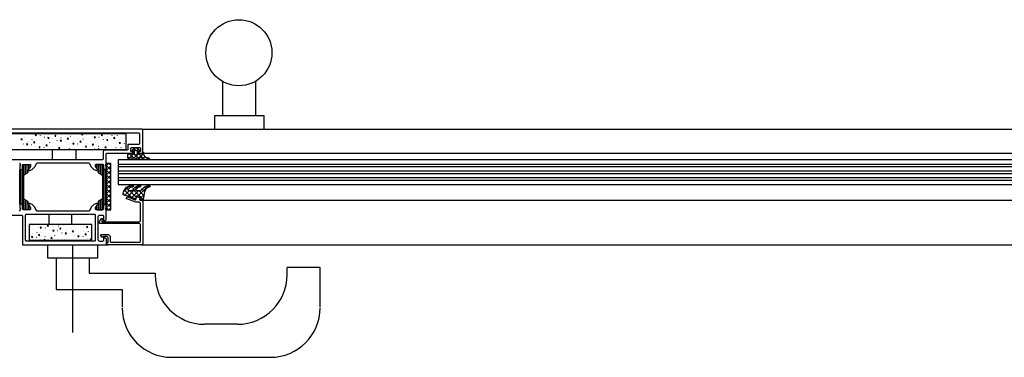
# Model space of a CAD drawing. Header units: millimetres. Extents: x -4577 to 1032787, y -66234 to 201209.
# Tile 231 of 256: x 27005 to 27602, y -54994 to -54789. Entities that reach past the tile are written whole.
import ezdxf

# ---------------------------------------------------------------- set-up
doc = ezdxf.new("R2010")
doc.units = ezdxf.units.MM
doc.linetypes.add('510_5_2OG_ELT_1004$0$11-07-22_DS_2OG$0$AUSGEZOGEN', pattern=[0])
for name, color, linetype in [('510_5_2OG_ELT_1004$0$11-07-22_DS_2OG$0$DOOR', 8, '510_5_2OG_ELT_1004$0$11-07-22_DS_2OG$0$AUSGEZOGEN'), ('510_5_2OG_ELT_1004$0$11-07-22_DS_2OG$0$GLASS', 8, '510_5_2OG_ELT_1004$0$11-07-22_DS_2OG$0$AUSGEZOGEN'), ('510_5_2OG_ELT_1004$0$11-07-22_DS_2OG$0$Nichttragende_Bauteile', 8, '510_5_2OG_ELT_1004$0$11-07-22_DS_2OG$0$AUSGEZOGEN')]:
    doc.layers.add(name, color=color, linetype=linetype)

# ---------------------------------------------------------------- blocks, each defined once
blk = doc.blocks.new('510_5_2OG_ELT_1004')
at = {"layer": '510_5_2OG_ELT_1004$0$11-07-22_DS_2OG$0$DOOR', "linetype": '510_5_2OG_ELT_1004$0$11-07-22_DS_2OG$0$AUSGEZOGEN'}
for p, q in [((27007.95, -54860.17), (27007.97, -54860.23)), ((27012.73, -54858.84), (27012.71, -54858.78)), ((27015.36, -54858.99), (27014.6, -54858.81)), ((27017.56, -54859.27), (27017.52, -54859.31)), ((27022.61, -54858.81), (27022.67, -54858.83)), ((27027.17, -54859.87), (27026.94, -54859.12)), ((27033.13, -54859.74), (27033.18, -54859.69)), ((27036.07, -54859.73), (27036.09, -54859.79)), ((27040.85, -54858.4), (27040.83, -54858.34)), ((27043.48, -54858.55), (27042.72, -54858.37)), ((27045.68, -54858.83), (27045.64, -54858.87)), ((27048.45, -54860.16), (27048.43, -54860.09)), ((27050.73, -54858.37), (27050.79, -54858.39)), ((27058.33, -54860.13), (27058.39, -54860.14)), ((27061.25, -54859.3), (27061.3, -54859.25)), ((27062.89, -54861.18), (27062.66, -54860.43)), ((27064.19, -54859.28), (27064.21, -54859.35)), ((27006.42, -54861.31), (27005.89, -54861.88)), ((27005.89, -54861.88), (27006.65, -54862.06)), ((27006.65, -54862.06), (27006.42, -54861.31)), ((27007.41, -54864.55), (27007.39, -54864.48)), ((27010.04, -54864.69), (27009.28, -54864.52)), ((27009.28, -54864.52), (27009.51, -54865.26)), ((27009.51, -54865.26), (27010.04, -54864.69)), ((27009.69, -54862.76), (27009.75, -54862.78)), ((27012.24, -54864.97), (27012.2, -54865.02)), ((27012.61, -54861.94), (27012.66, -54861.89)), ((27014.25, -54863.82), (27014.02, -54863.07)), ((27015.01, -54866.3), (27014.99, -54866.24)), ((27015.55, -54861.92), (27015.57, -54861.98)), ((27017.29, -54864.52), (27017.35, -54864.53)), ((27020.21, -54863.69), (27020.26, -54863.64)), ((27020.33, -54860.6), (27020.31, -54860.53)), ((27021.62, -54864.82), (27021.09, -54865.39)), ((27021.09, -54865.39), (27021.85, -54865.57)), ((27021.85, -54865.57), (27021.62, -54864.82)), ((27023.15, -54863.68), (27023.17, -54863.74)), ((27024.89, -54866.27), (27024.95, -54866.29)), ((27025.16, -54861.02), (27025.12, -54861.07)), ((27027.81, -54865.44), (27027.86, -54865.4)), ((27027.93, -54862.35), (27027.91, -54862.29)), ((27030.21, -54860.57), (27030.27, -54860.58)), ((27030.75, -54865.43), (27030.77, -54865.49)), ((27032.76, -54862.78), (27032.72, -54862.82)), ((27034.54, -54860.87), (27034.01, -54861.44)), ((27034.01, -54861.44), (27034.77, -54861.62)), ((27034.77, -54861.62), (27034.54, -54860.87)), ((27035.53, -54864.11), (27035.51, -54864.04)), ((27038.16, -54864.25), (27037.4, -54864.08)), ((27037.81, -54862.32), (27037.87, -54862.34)), ((27040.36, -54864.53), (27040.32, -54864.58)), ((27040.73, -54861.5), (27040.78, -54861.45)), ((27042.14, -54862.63), (27041.61, -54863.2)), ((27041.61, -54863.2), (27042.37, -54863.37)), ((27042.37, -54863.37), (27042.14, -54862.63)), ((27043.13, -54865.86), (27043.11, -54865.8)), ((27043.67, -54861.48), (27043.69, -54861.54)), ((27045.41, -54864.08), (27045.47, -54864.09)), ((27047.96, -54866.28), (27047.92, -54866.33)), ((27048.33, -54863.25), (27048.38, -54863.2)), ((27051.27, -54863.23), (27051.29, -54863.3)), ((27053.01, -54865.83), (27053.07, -54865.85)), ((27053.28, -54860.58), (27053.24, -54860.63)), ((27055.93, -54865), (27055.98, -54864.96)), ((27056.05, -54861.91), (27056.03, -54861.85)), ((27057.57, -54866.88), (27057.34, -54866.14)), ((27058.87, -54864.99), (27058.89, -54865.05)), ((27060.88, -54862.33), (27060.84, -54862.38)), ((27063.65, -54863.67), (27063.63, -54863.6)), ((27065.93, -54861.88), (27065.99, -54861.9)), ((27068.48, -54864.09), (27068.44, -54864.14)), ((27068.85, -54861.05), (27068.9, -54861.01)), ((27069.78, -54862.7), (27069.73, -54862.76)), ((27069.73, -54862.76), (27069.78, -54862.77)), ((27007.29, -54867.64), (27007.34, -54867.59)), ((27010.23, -54867.63), (27010.25, -54867.69)), ((27019.84, -54866.73), (27019.8, -54866.77)), ((27025.13, -54874.11), (27025.13, -54867.81)), ((27029.22, -54866.58), (27028.69, -54867.15)), ((27028.69, -54867.15), (27029.45, -54867.32)), ((27029.45, -54867.32), (27029.22, -54866.58)), ((27035.41, -54867.2), (27035.46, -54867.15)), ((27038.35, -54867.18), (27038.37, -54867.25)), ((27039.13, -54867.81), (27039.13, -54874.11)), ((27050.73, -54867.62), (27050.71, -54867.55)), ((27052.6, -54867.59), (27052.67, -54867.81)), ((27060.61, -54867.59), (27060.67, -54867.6)), ((27063.53, -54866.76), (27063.58, -54866.71)), ((27066.47, -54866.74), (27066.49, -54866.81)), ((27007.78, -54883.33), (27007.78, -54876.86)), ((27008.78, -54882.72), (27008.78, -54876.86)), ((27009.78, -54882.12), (27009.78, -54876.86)), ((27010.78, -54879.75), (27010.78, -54876.86)), ((27052.08, -54879.75), (27052.08, -54876.86)), ((27053.08, -54882.12), (27053.08, -54876.86)), ((27054.08, -54882.72), (27054.08, -54876.86)), ((27055.08, -54883.33), (27055.08, -54876.86)), ((27057.58, -54877.77), (27059, -54876.36)), ((27060.38, -54880.28), (27057.58, -54877.48)), ((27057.58, -54880.6), (27060.38, -54877.8)), ((27060.38, -54877.46), (27059.28, -54876.36)), ((27005.78, -54901.16), (27005.78, -54880.06)), ((27006.78, -54901.25), (27006.78, -54879.96)), ((27009.68, -54882.2), (27007.98, -54883.18)), ((27053.18, -54882.2), (27054.88, -54883.18)), ((27056.08, -54901.25), (27056.08, -54879.96)), ((27057.08, -54901.16), (27057.08, -54880.06)), ((27060.38, -54883.11), (27057.58, -54880.31)), ((27057.58, -54883.43), (27060.38, -54880.63)), ((27060.38, -54885.94), (27057.58, -54883.14)), ((27057.58, -54886.26), (27060.38, -54883.46)), ((27060.38, -54888.77), (27057.58, -54885.97)), ((27057.58, -54889.08), (27060.38, -54886.28)), ((27060.38, -54891.6), (27057.58, -54888.8)), ((27057.58, -54891.91), (27060.38, -54889.11)), ((27060.38, -54894.43), (27057.58, -54891.63)), ((27057.58, -54894.74), (27060.38, -54891.94)), ((27060.38, -54897.26), (27057.58, -54894.46)), ((27057.58, -54897.57), (27060.38, -54894.77)), ((27007.78, -54904.36), (27007.78, -54897.88)), ((27007.98, -54898.03), (27009.68, -54899.01)), ((27008.78, -54904.36), (27008.78, -54898.49)), ((27009.78, -54904.36), (27009.78, -54899.09)), ((27010.78, -54904.36), (27010.78, -54901.46)), ((27052.08, -54904.36), (27052.08, -54901.46)), ((27053.08, -54904.36), (27053.08, -54899.09)), ((27054.88, -54898.03), (27053.18, -54899.01)), ((27054.08, -54904.36), (27054.08, -54898.49)), ((27055.08, -54904.36), (27055.08, -54897.88)), ((27060.38, -54900.08), (27057.58, -54897.28)), ((27057.58, -54900.4), (27060.38, -54897.6)), ((27060.38, -54902.91), (27057.58, -54900.11)), ((27057.58, -54903.23), (27060.38, -54900.43)), ((27022.88, -54907.11), (27022.88, -54913.41)), ((27036.88, -54913.41), (27036.88, -54907.11)), ((27059, -54904.36), (27057.58, -54902.94)), ((27059.28, -54904.36), (27060.38, -54903.25)), ((27013.01, -54913.68), (27012.96, -54913.72)), ((27022.61, -54914.27), (27022.38, -54913.53)), ((27028.57, -54914.15), (27028.62, -54914.1)), ((27031.51, -54914.14), (27031.53, -54914.2)), ((27038.35, -54913.41), (27038.39, -54913.53)), ((27038.39, -54913.53), (27038.51, -54913.41)), ((27010.99, -54916.33), (27011.01, -54916.39)), ((27012.73, -54918.93), (27012.79, -54918.94)), ((27015.66, -54918.1), (27015.7, -54918.05)), ((27015.77, -54915.01), (27015.75, -54914.94)), ((27017.06, -54919.23), (27016.53, -54919.8)), ((27016.53, -54919.8), (27017.29, -54919.98)), ((27017.29, -54919.98), (27017.06, -54919.23)), ((27018.4, -54915.15), (27017.64, -54914.98)), ((27017.64, -54914.98), (27017.87, -54915.72)), ((27017.87, -54915.72), (27018.4, -54915.15)), ((27018.59, -54918.09), (27018.61, -54918.15)), ((27020.61, -54915.43), (27020.56, -54915.48)), ((27023.26, -54919.85), (27023.3, -54919.81)), ((27023.37, -54916.76), (27023.35, -54916.7)), ((27026, -54916.91), (27025.24, -54916.73)), ((27025.24, -54916.73), (27025.47, -54917.48)), ((27025.47, -54917.48), (27026, -54916.91)), ((27025.65, -54914.98), (27025.71, -54914.99)), ((27026.19, -54919.84), (27026.21, -54919.9)), ((27028.21, -54917.18), (27028.16, -54917.23)), ((27029.98, -54915.28), (27029.45, -54915.85)), ((27029.45, -54915.85), (27030.21, -54916.03)), ((27030.21, -54916.03), (27029.98, -54915.28)), ((27030.97, -54918.52), (27030.95, -54918.45)), ((27033.07, -54919.23), (27033.6, -54918.66)), ((27033.25, -54916.73), (27033.31, -54916.75)), ((27035.81, -54918.94), (27035.76, -54918.99)), ((27036.18, -54915.9), (27036.22, -54915.86)), ((27037.58, -54917.04), (27037.05, -54917.61)), ((27037.05, -54917.61), (27037.81, -54917.78)), ((27037.81, -54917.78), (27037.58, -54917.04)), ((27038.57, -54920.27), (27038.55, -54920.21)), ((27039.11, -54915.89), (27039.13, -54915.95)), ((27040.85, -54918.49), (27040.91, -54918.5)), ((27043.78, -54917.66), (27043.82, -54917.61)), ((27043.89, -54914.57), (27043.87, -54914.5)), ((27045.18, -54918.79), (27044.65, -54919.36)), ((27044.65, -54919.36), (27045.41, -54919.54)), ((27045.41, -54919.54), (27045.18, -54918.79)), ((27045.99, -54915.28), (27046.52, -54914.71)), ((27046.71, -54917.64), (27046.73, -54917.71)), ((27048.73, -54914.99), (27048.68, -54915.04)), ((27013.08, -54920.86), (27012.32, -54920.68)), ((27012.32, -54920.68), (27012.55, -54921.43)), ((27012.55, -54921.43), (27013.08, -54920.86)), ((27015.29, -54921.13), (27015.24, -54921.18)), ((27018.05, -54922.47), (27018.03, -54922.4)), ((27020.68, -54922.61), (27019.92, -54922.44)), ((27019.92, -54922.44), (27020.07, -54922.91)), ((27020.33, -54920.68), (27020.39, -54920.7)), ((27020.41, -54922.91), (27020.68, -54922.61)), ((27022.89, -54922.89), (27022.87, -54922.91)), ((27024.66, -54920.99), (27024.13, -54921.56)), ((27024.13, -54921.56), (27024.89, -54921.73)), ((27024.89, -54921.73), (27024.66, -54920.99)), ((27027.93, -54922.44), (27027.99, -54922.45)), ((27030.86, -54921.61), (27030.9, -54921.56)), ((27032.26, -54922.74), (27032.11, -54922.91)), ((27032.31, -54922.91), (27032.26, -54922.74)), ((27033.79, -54921.59), (27033.81, -54921.66)), ((27043.41, -54920.69), (27043.36, -54920.74)), ((27046.17, -54922.02), (27046.15, -54921.96)), ((27048.04, -54922), (27048.27, -54922.74)), ((27048.45, -54920.24), (27048.51, -54920.25))]:
    blk.add_line(p, q, dxfattribs=at)
for points in [[(27079.78, -54869.61), (27079.78, -54856.11), (27079.74, -54855.91), (27079.64, -54855.75), (27079.47, -54855.64), (27079.28, -54855.61), (26985.28, -54855.61)], [(27005.14, -54876.05), (27005.24, -54876.21), (27005.28, -54876.41), (27005.28, -54876.86), (27005.44, -54876.98), (27005.48, -54877.13), (27005.48, -54877.58), (27005.44, -54877.73), (27005.28, -54877.86), (27005.28, -54879.76), (27005.32, -54879.91), (27005.43, -54880.02), (27005.58, -54880.06), (27006.58, -54880.06), (27006.73, -54880.02), (27006.84, -54879.91), (27006.88, -54879.76), (27006.88, -54877.36), (27006.92, -54877.16), (27007.03, -54877), (27007.19, -54876.89), (27007.38, -54876.86), (27011.28, -54876.86), (27011.47, -54876.89), (27011.64, -54877), (27011.74, -54877.16), (27011.78, -54877.36), (27011.78, -54878.06), (27010.39, -54880.46), (27010.39, -54880.55), (27010.43, -54880.62), (27010.51, -54880.66), (27011.08, -54880.58), (27011.63, -54880.44), (27012.16, -54880.23), (27012.67, -54879.97), (27013.14, -54879.64), (27013.57, -54879.27), (27013.96, -54878.85), (27014.29, -54878.38), (27014.56, -54877.88), (27015.56, -54876.16), (27015.67, -54876.02), (27015.82, -54875.94), (27016, -54875.91), (27046.87, -54875.91), (27047.04, -54875.94), (27047.19, -54876.02), (27047.3, -54876.16), (27048.3, -54877.88), (27048.58, -54878.38), (27048.91, -54878.85), (27049.29, -54879.27), (27049.72, -54879.64), (27050.2, -54879.97), (27050.7, -54880.23), (27051.23, -54880.44), (27051.79, -54880.58), (27052.35, -54880.66), (27052.43, -54880.62), (27052.48, -54880.55), (27052.47, -54880.46), (27051.08, -54878.06), (27051.08, -54877.36), (27051.12, -54877.16), (27051.23, -54877), (27051.39, -54876.89), (27051.58, -54876.86)], [(26986.78, -54864.31), (26986.78, -54858.31), (26986.82, -54858.11), (26986.93, -54857.95), (26987.09, -54857.84), (26987.28, -54857.81), (27077.28, -54857.81), (27077.47, -54857.84), (27077.64, -54857.95), (27077.74, -54858.11), (27077.78, -54858.31), (27077.78, -54864.31)], [(27014.6, -54858.81), (27014.83, -54859.56), (27015.36, -54858.99)], [(27026.94, -54859.12), (27026.41, -54859.69), (27027.17, -54859.87)], [(27042.72, -54858.37), (27042.95, -54859.12), (27043.48, -54858.55)], [(27055.06, -54858.68), (27054.53, -54859.25), (27055.29, -54859.42), (27055.06, -54858.68)], [(27062.66, -54860.43), (27062.13, -54861), (27062.89, -54861.18)], [(27077.78, -54864.31), (27077.74, -54864.5), (27077.64, -54864.66), (27077.47, -54864.77), (27077.28, -54864.81), (27071.18, -54864.81), (27070.99, -54864.84), (27070.83, -54864.95), (27070.72, -54865.11), (27070.68, -54865.31), (27070.68, -54867.81), (27070.64, -54868), (27070.54, -54868.16), (27070.37, -54868.27), (27070.18, -54868.31), (27056.78, -54868.31), (27056.52, -54868.34), (27056.28, -54868.44), (27056.07, -54868.6), (27055.92, -54868.81), (27055.82, -54869.05), (27055.78, -54869.31), (27055.78, -54873.61), (27055.74, -54873.8), (27055.64, -54873.96), (27055.47, -54874.07), (27055.28, -54874.11), (26999.58, -54874.11)], [(27014.02, -54863.07), (27013.49, -54863.64), (27014.25, -54863.82)], [(27017.11, -54867.02), (27017.64, -54866.45), (27016.88, -54866.27), (27017.11, -54867.02)], [(27022.2, -54860.57), (27022.43, -54861.31), (27022.96, -54860.74), (27022.2, -54860.57)], [(27030.56, -54862.5), (27029.8, -54862.32), (27030.03, -54863.07), (27030.56, -54862.5)], [(27037.4, -54864.08), (27037.63, -54864.82), (27038.16, -54864.25)], [(27057.34, -54866.14), (27056.81, -54866.71), (27057.57, -54866.88)], [(27051.58, -54876.86), (27055.48, -54876.86), (27055.67, -54876.89), (27055.84, -54877), (27055.94, -54877.16), (27055.98, -54877.36), (27055.98, -54879.76), (27056.02, -54879.91), (27056.13, -54880.02), (27056.28, -54880.06), (27057.28, -54880.06), (27057.43, -54880.02), (27057.54, -54879.91), (27057.58, -54879.76), (27057.58, -54877.86), (27057.42, -54877.73), (27057.38, -54877.58), (27057.38, -54877.13), (27057.42, -54876.98), (27057.58, -54876.86), (27057.58, -54870.61), (27057.62, -54870.41), (27057.73, -54870.25), (27057.89, -54870.14), (27058.08, -54870.11), (27072.98, -54870.11), (27073.17, -54870.07), (27073.34, -54869.96), (27073.44, -54869.8), (27073.48, -54869.61), (27073.48, -54869.11), (27072.48, -54869.11), (27072.48, -54867.61), (27072.52, -54867.35), (27072.62, -54867.11), (27072.78, -54866.9), (27072.98, -54866.74), (27073.22, -54866.64), (27073.48, -54866.61), (27077.48, -54866.61), (27077.74, -54866.64), (27077.98, -54866.74), (27078.19, -54866.9), (27078.35, -54867.11), (27078.45, -54867.35), (27078.48, -54867.61), (27078.48, -54869.11), (27077.48, -54869.11), (27077.48, -54869.61), (27077.52, -54869.8), (27077.63, -54869.96), (27077.79, -54870.07), (27077.98, -54870.11), (27079.28, -54870.11), (27079.47, -54870.07), (27079.64, -54869.96), (27079.74, -54869.8), (27079.78, -54869.61)], [(27053.32, -54867.81), (27053.36, -54867.76), (27052.6, -54867.59)], [(27010.25, -54900.49), (27011.58, -54902.91), (27011.58, -54903.56), (27011.54, -54903.8), (27011.43, -54904.03), (27011.25, -54904.2), (27011.03, -54904.32), (27010.78, -54904.36), (27007.38, -54904.36), (27007.19, -54904.32), (27007.03, -54904.21), (27006.92, -54904.05), (27006.88, -54903.86), (27006.88, -54901.46), (27006.84, -54901.31), (27006.73, -54901.2), (27006.58, -54901.16), (27005.78, -54901.16), (27005.59, -54901.12), (27005.43, -54901.01), (27005.32, -54900.85), (27005.28, -54900.66), (27005.28, -54880.56), (27005.32, -54880.36), (27005.43, -54880.2), (27005.59, -54880.09), (27005.78, -54880.06), (27006.58, -54880.06), (27006.73, -54880.02), (27006.84, -54879.91), (27006.88, -54879.76), (27006.88, -54877.36)], [(27006.88, -54877.36), (27006.92, -54877.16), (27007.03, -54877), (27007.19, -54876.89), (27007.38, -54876.86)], [(27007.38, -54876.86), (27010.78, -54876.86), (27011.03, -54876.89), (27011.25, -54877.01), (27011.43, -54877.19), (27011.54, -54877.41), (27011.58, -54877.66), (27011.58, -54878.31), (27010.25, -54880.72)], [(27051.28, -54903.56), (27051.32, -54903.8), (27051.43, -54904.03), (27051.61, -54904.2), (27051.83, -54904.32), (27052.08, -54904.36), (27055.48, -54904.36), (27055.67, -54904.32), (27055.84, -54904.21), (27055.94, -54904.05), (27055.98, -54903.86), (27055.98, -54901.46), (27056.02, -54901.31), (27056.13, -54901.2), (27056.28, -54901.16), (27057.08, -54901.16), (27057.27, -54901.12), (27057.44, -54901.01), (27057.54, -54900.85), (27057.58, -54900.66), (27057.58, -54880.56), (27057.54, -54880.36), (27057.44, -54880.2), (27057.27, -54880.09), (27057.08, -54880.06), (27056.28, -54880.06), (27056.13, -54880.02), (27056.02, -54879.91), (27055.98, -54879.76), (27055.98, -54877.36), (27055.94, -54877.16), (27055.84, -54877), (27055.67, -54876.89), (27055.48, -54876.86), (27052.08, -54876.86), (27051.83, -54876.89), (27051.61, -54877.01), (27051.43, -54877.19), (27051.32, -54877.41), (27051.28, -54877.66)], [(27051.28, -54877.66), (27051.28, -54878.31), (27052.62, -54880.72)], [(27007.98, -54883.18), (27007.78, -54883.34), (27007.62, -54883.55), (27007.52, -54883.79), (27007.48, -54884.05), (27007.48, -54897.17), (27007.52, -54897.42), (27007.62, -54897.67), (27007.78, -54897.87), (27007.98, -54898.03)], [(27010.25, -54880.72), (27010.21, -54880.79), (27010.19, -54880.88), (27010.18, -54880.96), (27010.18, -54881.33), (27010.15, -54881.59), (27010.05, -54881.83), (27009.89, -54882.04), (27009.68, -54882.2)], [(27052.62, -54880.72), (27052.65, -54880.79), (27052.68, -54880.88), (27052.68, -54880.96), (27052.68, -54881.33), (27052.72, -54881.59), (27052.82, -54881.83), (27052.98, -54882.04), (27053.18, -54882.2)], [(27054.88, -54883.18), (27055.09, -54883.34), (27055.25, -54883.55), (27055.35, -54883.79), (27055.38, -54884.05), (27055.38, -54897.17), (27055.35, -54897.42), (27055.25, -54897.67), (27055.09, -54897.87), (27054.88, -54898.03)], [(27011.28, -54904.36), (27007.38, -54904.36), (27007.19, -54904.32), (27007.03, -54904.21), (27006.92, -54904.05), (27006.88, -54903.86), (27006.88, -54901.46), (27006.84, -54901.31), (27006.73, -54901.2), (27006.58, -54901.16), (27005.58, -54901.16), (27005.43, -54901.2), (27005.32, -54901.31), (27005.28, -54901.46), (27005.28, -54903.36), (27005.44, -54903.48), (27005.48, -54903.63), (27005.48, -54904.08), (27005.44, -54904.23), (27005.28, -54904.36)], [(27009.68, -54899.01), (27009.89, -54899.17), (27010.05, -54899.38), (27010.15, -54899.62), (27010.18, -54899.88), (27010.18, -54900.25), (27010.19, -54900.33), (27010.21, -54900.42), (27010.25, -54900.49)], [(27051.58, -54904.36), (27051.39, -54904.32), (27051.23, -54904.21), (27051.12, -54904.05), (27051.08, -54903.86), (27051.08, -54903.16), (27052.47, -54900.75), (27052.48, -54900.66), (27052.43, -54900.59), (27052.35, -54900.56), (27051.79, -54900.63), (27051.23, -54900.77), (27050.7, -54900.98), (27050.2, -54901.25), (27049.72, -54901.57), (27049.29, -54901.94), (27048.91, -54902.36), (27048.58, -54902.83), (27048.3, -54903.33), (27047.3, -54905.06), (27047.19, -54905.19), (27047.04, -54905.28), (27046.87, -54905.31), (27016, -54905.31), (27015.82, -54905.28), (27015.67, -54905.19), (27015.56, -54905.06), (27014.56, -54903.33), (27014.29, -54902.83), (27013.96, -54902.36), (27013.57, -54901.94), (27013.14, -54901.57), (27012.67, -54901.25), (27012.16, -54900.98), (27011.63, -54900.77), (27011.08, -54900.63), (27010.51, -54900.56), (27010.43, -54900.59), (27010.39, -54900.66), (27010.39, -54900.75), (27011.78, -54903.16), (27011.78, -54903.86), (27011.74, -54904.05), (27011.64, -54904.21), (27011.47, -54904.32), (27011.28, -54904.36)], [(27052.62, -54900.49), (27051.28, -54902.91), (27051.28, -54903.56)], [(27052.59, -54916.22), (27052.59, -54916), (27052.66, -54915.79), (27052.78, -54915.61), (27052.78, -54908.61), (27052.82, -54908.35), (27052.92, -54908.11), (27053.07, -54907.9), (27053.28, -54907.74), (27053.52, -54907.64), (27053.78, -54907.61), (27055.08, -54907.61), (27055.34, -54907.64), (27055.58, -54907.74), (27055.79, -54907.9), (27055.95, -54908.11), (27056.05, -54908.35), (27056.08, -54908.61), (27056.08, -54911.11), (27056.58, -54911.11), (27056.84, -54911.07), (27057.08, -54910.97), (27057.29, -54910.81), (27057.45, -54910.61), (27057.55, -54910.36), (27057.58, -54910.11), (27057.58, -54904.36), (27057.42, -54904.23), (27057.38, -54904.08), (27057.38, -54903.63), (27057.42, -54903.48), (27057.58, -54903.36), (27057.58, -54901.46), (27057.54, -54901.31), (27057.43, -54901.2), (27057.28, -54901.16), (27056.28, -54901.16), (27056.13, -54901.2), (27056.02, -54901.31), (27055.98, -54901.46), (27055.98, -54903.86), (27055.94, -54904.05), (27055.84, -54904.21), (27055.67, -54904.32), (27055.48, -54904.36), (27051.58, -54904.36)], [(27053.18, -54899.01), (27052.98, -54899.17), (27052.82, -54899.38), (27052.72, -54899.62), (27052.68, -54899.88), (27052.68, -54900.25), (27052.68, -54900.33), (27052.65, -54900.42), (27052.62, -54900.49)], [(27005.28, -54904.36), (27005.28, -54904.81), (27005.24, -54905), (27005.14, -54905.16)], [(26997.78, -54907.61), (27006.28, -54907.61), (27006.47, -54907.64), (27006.64, -54907.75), (27006.74, -54907.91), (27006.78, -54908.11), (27006.78, -54925.11), (27006.82, -54925.3), (27006.93, -54925.46), (27007.09, -54925.57), (27007.28, -54925.61), (27057.78, -54925.61), (27057.78, -54922.21), (27056.68, -54921.11), (27056.38, -54921.11), (27056.23, -54921.15), (27056.12, -54921.26), (27056.08, -54921.41), (27056.08, -54922.61), (27056.05, -54922.86), (27055.95, -54923.11), (27055.79, -54923.31), (27055.58, -54923.47)], [(27009.09, -54923.37), (27008.93, -54923.26), (27008.82, -54923.1), (27008.78, -54922.91), (27008.78, -54907.61), (27008.82, -54907.41), (27008.93, -54907.25), (27009.09, -54907.14), (27009.28, -54907.11), (27050.48, -54907.11), (27050.67, -54907.14), (27050.84, -54907.25), (27050.94, -54907.41), (27050.98, -54907.61), (27050.98, -54922.91), (27050.94, -54923.1)], [(27022.38, -54913.53), (27021.85, -54914.1), (27022.61, -54914.27)], [(27033.6, -54918.66), (27032.84, -54918.49), (27033.07, -54919.23)], [(27046.52, -54914.71), (27045.76, -54914.54), (27045.99, -54915.28)], [(27055.58, -54923.47), (27055.34, -54923.57), (27055.08, -54923.61), (27053.78, -54923.61), (27053.52, -54923.57), (27053.28, -54923.47), (27053.07, -54923.31), (27052.92, -54923.11), (27052.82, -54922.86), (27052.78, -54922.61), (27052.78, -54916.61), (27052.66, -54916.42), (27052.59, -54916.22)], [(27050.94, -54923.1), (27050.84, -54923.26), (27050.67, -54923.37), (27050.48, -54923.41), (27009.28, -54923.41), (27009.09, -54923.37)], [(27040.44, -54920.24), (27040.67, -54920.99), (27041.2, -54920.42), (27040.44, -54920.24)], [(27048.27, -54922.74), (27048.8, -54922.17), (27048.04, -54922)]]:
    blk.add_lwpolyline(points, dxfattribs=at)
for points in [[(26994.78, -54867.81), (27069.78, -54867.81), (27069.78, -54858.31), (26994.78, -54858.31), (26994.78, -54867.81)], [(27050.55, -54860.87), (27051.08, -54860.3), (27050.32, -54860.13), (27050.55, -54860.87)], [(27045.23, -54866.58), (27045.76, -54866.01), (27045, -54865.83), (27045.23, -54866.58)], [(27049.21, -54864.95), (27049.97, -54865.13), (27049.74, -54864.38), (27049.21, -54864.95)], [(27058.15, -54862.63), (27058.68, -54862.06), (27057.92, -54861.88), (27058.15, -54862.63)], [(27065.75, -54864.38), (27066.28, -54863.81), (27065.52, -54863.64), (27065.75, -54864.38)], [(27057.58, -54904.36), (27060.38, -54904.36), (27060.38, -54876.36), (27057.58, -54876.36), (27057.58, -54904.36)], [(27010.88, -54913.41), (27010.88, -54922.91), (27048.88, -54922.91), (27048.88, -54913.41), (27010.88, -54913.41)]]:
    blk.add_lwpolyline(points, close=True, dxfattribs=at)
at = {"layer": '510_5_2OG_ELT_1004$0$11-07-22_DS_2OG$0$GLASS', "linetype": '510_5_2OG_ELT_1004$0$11-07-22_DS_2OG$0$AUSGEZOGEN'}
for p, q in [((27079.28, -54855.61), (28062.09, -54855.64)), ((27071.48, -54870.41), (27070.53, -54871.35)), ((27071.98, -54873.46), (27070.53, -54872.02)), ((27074.73, -54869.98), (27071.12, -54873.59)), ((27074.23, -54872.89), (27071.74, -54870.41)), ((27074.78, -54867.11), (27073.28, -54868.6)), ((27074.73, -54870.56), (27073.93, -54869.76)), ((27075.3, -54868.31), (27074.31, -54867.31)), ((27077.13, -54870.41), (27074.72, -54872.81)), ((27077.85, -54873.68), (27075.37, -54871.21)), ((27077.08, -54867.63), (27076.12, -54868.59)), ((27077.13, -54870.14), (27076.33, -54869.34)), ((27079.96, -54870.41), (27077.04, -54873.32)), ((27080.88, -54873.88), (27077.83, -54870.83)), ((27081.15, -54872.05), (27079.75, -54873.45)), ((27080.43, -54869.93), (27080.03, -54870.33)), ((27080.5, -54870.67), (27080.03, -54870.21)), ((27080.45, -54870.11), (28062.09, -54870.14)), ((27064.78, -54876.73), (28074.86, -54876.73)), ((27064.78, -54878.23), (28074.86, -54878.23)), ((27073.91, -54873.62), (27073.77, -54873.77)), ((27083.03, -54873), (27082.12, -54873.91)), ((27083.65, -54873.83), (27082.79, -54872.97)), ((27064.78, -54880.83), (28074.86, -54880.83)), ((27064.78, -54882.33), (28074.86, -54882.33)), ((27064.78, -54884.93), (28074.86, -54884.93)), ((27064.78, -54886.43), (28074.86, -54886.43)), ((27071.67, -54889.96), (27068.27, -54893.36)), ((27077.55, -54889.74), (27071.04, -54896.24)), ((27071.66, -54889.96), (27072.26, -54889.81)), ((27072.64, -54890.82), (27071.76, -54889.94)), ((27083.23, -54889.71), (27076.73, -54896.21)), ((27078.07, -54890.6), (27077.26, -54889.78)), ((27083.74, -54890.61), (27082.91, -54889.77)), ((27068.99, -54895.66), (27067.91, -54894.58)), ((27068.12, -54893.77), (27068.36, -54893.09)), ((27068.36, -54893.09), (27068.67, -54892.44)), ((27073.13, -54896.96), (27068.65, -54892.49)), ((27071.74, -54892.71), (27068.84, -54895.62)), ((27070.99, -54892), (27069.88, -54890.89)), ((27075.52, -54896.53), (27071.7, -54892.71)), ((27077.4, -54892.71), (27073.14, -54896.97)), ((27080.03, -54898.21), (27073.98, -54892.16)), ((27074.07, -54890.39), (27074.06, -54890.4)), ((27076.18, -54891.54), (27075.28, -54890.64)), ((27080.48, -54895.83), (27077.36, -54892.71)), ((27080.57, -54895.2), (27078.11, -54897.66)), ((27080.84, -54893.37), (27079.41, -54891.93)), ((27081.81, -54891.51), (27080.89, -54890.59)), ((27069.79, -54897.11), (27070.38, -54896.61)), ((27070.17, -54897.77), (27069.79, -54897.11)), ((27075.52, -54899.72), (27070.17, -54897.77)), ((27070.38, -54896.61), (27070.59, -54896.65)), ((27070.59, -54896.65), (27075.11, -54898.29)), ((27075.11, -54898.29), (27075.3, -54898.32)), ((27075.52, -54897.42), (27075.16, -54897.78)), ((27075.3, -54898.32), (27075.78, -54897.82)), ((27076.03, -54899.81), (27075.52, -54899.72)), ((27075.78, -54897.11), (27076.28, -54896.61)), ((27075.78, -54897.82), (27075.78, -54897.11)), ((27077.88, -54899.81), (27076.03, -54899.81)), ((27076.28, -54896.61), (27077.28, -54896.61)), ((27077.28, -54896.61), (27077.78, -54897.11)), ((27077.78, -54897.11), (27077.78, -54898.11)), ((27077.78, -54898.11), (27078.28, -54898.61)), ((27078.38, -54900.31), (27077.88, -54899.81)), ((27078.28, -54898.61), (27079.28, -54898.61)), ((27078.38, -54911.11), (27078.38, -54900.31)), ((27079.28, -54898.61), (27079.78, -54899.11)), ((27079.28, -54898.61), (28062.28, -54898.61)), ((27079.78, -54899.11), (27079.78, -54925.11)), ((27053.34, -54912.55), (27053.36, -54912.04)), ((27053.78, -54912.81), (27053.34, -54912.55)), ((27053.36, -54912.04), (27054.43, -54909.85)), ((27077.88, -54912.81), (27053.78, -54912.81)), ((27054.43, -54909.85), (27054.86, -54909.61)), ((27054.86, -54909.61), (27055.38, -54909.61)), ((27054.98, -54910.76), (27054.88, -54910.93)), ((27054.88, -54910.93), (27054.88, -54911.61)), ((27054.88, -54911.61), (27055.01, -54911.8)), ((27055.48, -54910.47), (27054.98, -54910.76)), ((27055.01, -54911.8), (27055.13, -54911.8)), ((27055.13, -54911.8), (27055.58, -54911.61)), ((27055.38, -54909.61), (27055.48, -54910.47)), ((27055.58, -54911.61), (27077.88, -54911.61)), ((27077.88, -54911.61), (27078.38, -54911.11)), ((27078.38, -54913.31), (27077.88, -54912.81)), ((27078.38, -54923.61), (27078.38, -54913.31)), ((27054.35, -54919.56), (27054.78, -54919.31)), ((27054.35, -54920.06), (27054.35, -54919.56)), ((27054.9, -54921.01), (27054.35, -54920.06)), ((27054.78, -54919.31), (27059.08, -54919.31)), ((27059.08, -54919.31), (27060.08, -54920.31)), ((27055.16, -54921.09), (27054.9, -54921.01)), ((27056.08, -54920.61), (27055.16, -54921.09)), ((27058.28, -54920.61), (27056.08, -54920.61)), ((27057.78, -54925.61), (27058.78, -54925.61)), ((27058.78, -54921.11), (27058.28, -54920.61)), ((27058.28, -54924.11), (27058.78, -54924.11)), ((27058.28, -54925.61), (27058.28, -54924.11)), ((27079.28, -54925.61), (27058.28, -54925.61)), ((27058.78, -54924.11), (27058.78, -54921.11)), ((27060.08, -54920.31), (27060.08, -54923.61)), ((27060.08, -54923.61), (27060.58, -54924.11)), ((27060.58, -54924.11), (27077.88, -54924.11)), ((27077.88, -54924.11), (27078.38, -54923.61)), ((27079.78, -54925.11), (27079.28, -54925.61)), ((27079.28, -54925.61), (28062.28, -54925.61))]:
    blk.add_line(p, q, dxfattribs=at)
for points in [[(27073.93, -54869.11), (27073.93, -54870.41), (27073.59, -54870.89), (27073.28, -54870.89), (27072.93, -54870.41), (27070.83, -54870.41), (27070.53, -54870.71), (27070.53, -54872.71), (27071.19, -54873.71), (27071.53, -54873.91), (27071.88, -54873.71), (27072.19, -54872.91), (27072.53, -54872.71), (27072.88, -54872.91), (27073.19, -54873.71), (27073.53, -54873.91), (27073.88, -54873.71), (27074.19, -54872.91), (27074.53, -54872.71), (27074.88, -54872.91), (27075.19, -54873.71), (27075.53, -54873.91), (27075.88, -54873.71), (27076.19, -54872.91), (27076.53, -54872.71), (27076.88, -54872.91), (27077.19, -54873.71), (27077.52, -54873.91), (27077.93, -54873.63), (27077.93, -54872.81), (27078.45, -54872.31), (27079.69, -54873.43), (27080.94, -54873.91), (27083.57, -54873.91), (27084, -54873.48), (27083.94, -54873.26), (27083.57, -54873.06), (27082.67, -54872.96), (27081.84, -54872.83), (27080.62, -54871.46), (27080.52, -54870.96), (27080.43, -54869.91), (27080.03, -54869.51), (27080.03, -54870.41), (27078.13, -54870.41), (27077.79, -54870.89), (27077.48, -54870.89), (27077.13, -54870.41), (27077.13, -54869.11), (27077.43, -54868.81), (27077.53, -54868.81), (27077.83, -54868.58), (27077.75, -54868.3), (27076.71, -54867.26), (27076.35, -54867.11)], [(27076.35, -54867.11), (27074.71, -54867.11), (27074.36, -54867.26), (27073.32, -54868.3), (27073.23, -54868.48), (27073.34, -54868.74), (27073.84, -54868.9), (27073.93, -54869.11)], [(28057.2, -54874.08), (27064.78, -54874.08), (27064.78, -54889.08), (28074.86, -54889.08)], [(27068.67, -54892.44), (27069.05, -54891.82), (27069.51, -54891.26), (27070.02, -54890.75), (27070.54, -54890.43), (27071.09, -54890.16), (27071.66, -54889.96)], [(27073.47, -54889.7), (27074.09, -54889.96), (27074.07, -54890.39), (27073.56, -54890.61), (27073.01, -54890.7), (27072.49, -54890.86), (27071.99, -54891.11), (27071.53, -54891.43), (27071.13, -54891.81), (27070.8, -54892.25), (27070.79, -54892.55), (27071.05, -54892.71), (27073.12, -54892.71), (27074.04, -54892.11), (27074.36, -54891.58), (27074.75, -54891.11), (27075.2, -54890.69), (27075.71, -54890.34), (27076.25, -54890.06)], [(27072.26, -54889.81), (27072.86, -54889.73), (27073.47, -54889.7)], [(27084.25, -54890.2), (27084.07, -54890.53), (27083.47, -54890.67), (27081.8, -54891.51), (27080.89, -54893.14), (27080.81, -54893.5), (27080.33, -54896.88), (27080.12, -54898.11), (27079.82, -54898.41), (27078.33, -54898.01), (27078.11, -54897.79), (27078.11, -54896.49), (27077.81, -54896.21), (27075.82, -54896.21), (27075.52, -54896.51), (27075.52, -54897.56), (27075.25, -54897.81), (27074.98, -54897.71), (27073.83, -54897.23), (27072.42, -54896.69)], [(27076.25, -54890.06), (27076.84, -54889.86), (27077.44, -54889.74), (27078.05, -54889.7), (27078.53, -54889.92), (27078.57, -54890.05)], [(27078.57, -54890.05), (27078.19, -54890.57), (27077.67, -54890.67), (27077.17, -54890.85)], [(27080.59, -54890.77), (27081.2, -54890.39), (27081.86, -54890.07), (27082.55, -54889.84), (27083.26, -54889.7)], [(27083.26, -54889.7), (27083.79, -54889.7), (27084.13, -54889.84), (27084.25, -54890.2)], [(27067.68, -54894.93), (27067.97, -54894.48), (27068.12, -54893.77)], [(27069.54, -54895.79), (27068.07, -54895.42), (27067.68, -54894.93)], [(27072.42, -54896.69), (27070.99, -54896.22), (27069.54, -54895.79)], [(27077.17, -54890.85), (27076.7, -54891.11), (27076.28, -54891.43), (27075.91, -54891.81), (27075.6, -54892.24), (27075.59, -54892.55), (27075.86, -54892.71), (27078.66, -54892.71), (27079.1, -54892.34), (27079.53, -54891.76), (27080.03, -54891.23), (27080.59, -54890.77)]]:
    blk.add_lwpolyline(points, dxfattribs=at)
blk.add_lwpolyline([(27074.73, -54870.71), (27074.73, -54868.81), (27075.23, -54868.31), (27075.83, -54868.31), (27076.33, -54868.81), (27076.33, -54870.71), (27075.83, -54871.21), (27075.23, -54871.21), (27074.73, -54870.71)], close=True, dxfattribs=at)
at = {"layer": '510_5_2OG_ELT_1004$0$11-07-22_DS_2OG$0$Nichttragende_Bauteile', "linetype": '510_5_2OG_ELT_1004$0$11-07-22_DS_2OG$0$AUSGEZOGEN'}
for p, q in [((27128.32, -54847.4), (27128.32, -54826.64)), ((27148.32, -54847.4), (27148.32, -54826.4)), ((27153.32, -54847.4), (27123.32, -54847.4)), ((27123.32, -54847.4), (27123.32, -54855.61)), ((27153.32, -54855.61), (27153.32, -54847.4)), ((27022.28, -54933.81), (27022.28, -54925.61)), ((27037.28, -54925.61), (27037.28, -54978.85)), ((27052.28, -54925.61), (27052.28, -54933.81)), ((27052.28, -54933.81), (27022.28, -54933.81)), ((27027.28, -54933.81), (27027.28, -54952.81)), ((27047.28, -54933.81), (27047.28, -54942.81)), ((27047.28, -54942.81), (27087.28, -54942.81)), ((27087.28, -54942.81), (27087.28, -54943.81)), ((27167.28, -54943.81), (27167.28, -54939.48)), ((27187.28, -54939.48), (27167.28, -54939.48)), ((27187.28, -54939.48), (27167.28, -54939.48)), ((27187.28, -54963.31), (27187.28, -54939.48)), ((27027.28, -54952.81), (27067.28, -54952.81)), ((27067.28, -54952.81), (27067.28, -54963.31)), ((27137.28, -54973.81), (27117.28, -54973.81)), ((27097.28, -54993.81), (27157.28, -54993.81))]:
    blk.add_line(p, q, dxfattribs=at)
blk.add_circle((27138.12, -54809.2), 20, dxfattribs=at)
for centre, start, end in [((27117.28, -54943.81), 180, 270), ((27137.28, -54943.81), 270, 0), ((27097.28, -54963.81), 180, 270), ((27157.28, -54963.81), 270, 0)]:
    blk.add_arc(centre, 30, start, end, dxfattribs=at)

msp = doc.modelspace()

# ---------------------------------------------------------------- block references
msp.add_blockref('510_5_2OG_ELT_1004', (0, -0.05))

doc.saveas('drawing.dxf')
